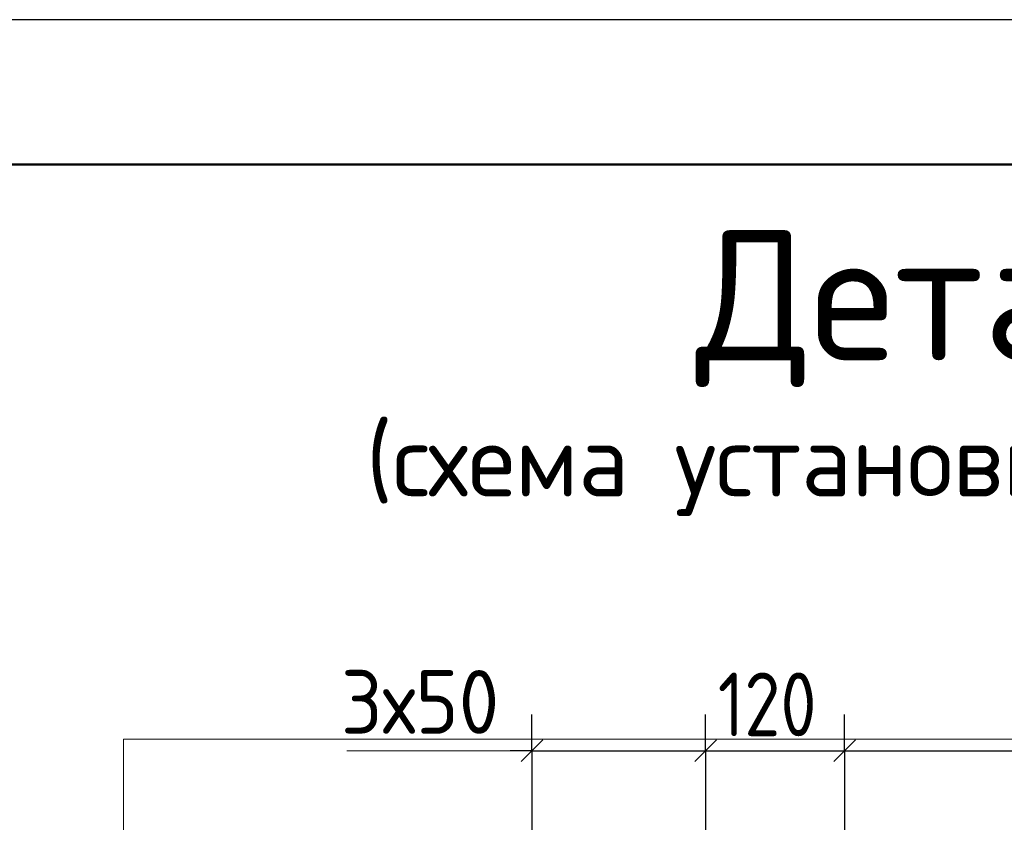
# Model space of a CAD drawing. Header units: millimetres. Extents: x 0 to 50400, y 0 to 35640.
# Tile 37 of 46: x 14588 to 18670, y 32314 to 35640. Entities that reach past the tile are written whole.
import ezdxf

# ---------------------------------------------------------------- set-up
doc = ezdxf.new("R2010")
doc.units = ezdxf.units.MM
for name, color, linetype, lineweight in [('Standard', 7, 'Continuous', 25), ('Размерная линия_ общее', 7, 'Continuous', 13), ('Текст_ общее', 7, 'Continuous', 25)]:
    doc.layers.add(name, color=color, linetype=linetype, lineweight=lineweight)
doc.styles.add('ISOCPEUR', font='txt')

msp = doc.modelspace()

# ---------------------------------------------------------------- linework, layer by layer
at = {"layer": 'Standard', "color": 251, "linetype": 'Continuous', "lineweight": -3, "true_color": 0x656565, "transparency": 33554687}
for p, q in [((16712, 32610.7), (16712, 32760.7)), ((17432, 32610.7), (17432, 32760.7)), ((18008, 32610.7), (18008, 32760.7)), ((16712, 32610.7), (16712, 32460.7)), ((16712, 32610.7), (16712, 31533.7)), ((17432, 32610.7), (17432, 32460.7)), ((17432, 32610.7), (17432, 31533.7)), ((18008, 32610.7), (18008, 32460.7)), ((18008, 32610.7), (18008, 31541.3))]:
    msp.add_line(p, q, dxfattribs=at)
at = {"layer": 'Standard', "color": 7, "linetype": 'Continuous', "lineweight": 25, "transparency": 33554687}
for p, q in [((16667, 32565.7), (16757, 32655.7)), ((17387, 32565.7), (17477, 32655.7)), ((17963, 32565.7), (18053, 32655.7))]:
    msp.add_line(p, q, dxfattribs=at)
at = {"layer": 'Standard', "color": 7, "linetype": 'Continuous', "lineweight": -3, "transparency": 33554687}
for p, q in [((16712, 32610.7), (16622, 32610.7)), ((16712, 32610.7), (17432, 32610.7)), ((17432, 32610.7), (18008, 32610.7)), ((18008, 32610.7), (22232, 32610.7))]:
    msp.add_line(p, q, dxfattribs=at)
at = {"layer": 'Standard', "color": 7, "linetype": 'Continuous', "lineweight": 25, "transparency": 33554687}
msp.add_lwpolyline([(0, 0), (50400, 0), (50400, 35640), (0, 35640), (0, 0)], close=True, dxfattribs=at)
at = {"layer": 'Standard', "color": 7, "linetype": 'Continuous', "lineweight": 50, "transparency": 33554687}
msp.add_lwpolyline([(2400, 35040), (49800, 35040), (49800, 600), (2400, 600), (2400, 35040)], close=True, dxfattribs=at)
at = {"layer": 'Standard', "color": 254, "linetype": 'Continuous', "lineweight": 18, "true_color": 0xc4c4ff, "transparency": 33554687}
msp.add_lwpolyline([(15018.2, 27317.5), (24588.6, 27317.5), (24588.6, 32658.7), (15018.2, 32658.7), (15018.2, 27317.5)], dxfattribs=at)
at = {"layer": 'Размерная линия_ общее', "color": 7, "linetype": 'Continuous', "lineweight": 13, "transparency": 33554687}
msp.add_line((16712, 32610.7), (15944, 32610.7), dxfattribs=at)

# ---------------------------------------------------------------- texts
at = {"layer": 'Standard', "color": 7, "linetype": 'Continuous', "lineweight": 25, "transparency": 33554687, "char_height": 264, "attachment_point": 7, "style": 'ISOCPEUR'}
for s, insert, width in [('\\W0.93;3х50', (15919.9, 32681), 861.713), ('\\W0.83;120', (17482.4, 32670.7), 610.286)]:
    msp.add_mtext(s, dxfattribs=dict(at, insert=insert, width=width))
at = {"layer": 'Текст_ общее', "color": 7, "linetype": 'Continuous', "lineweight": 50, "transparency": 33554687, "attachment_point": 7, "style": 'ISOCPEUR'}
for s, insert, char_height, width in [('\\W0.98;  Деталь 3 плана', (16716.4, 34117.5), 540, 6472.765), ('\\W0.99;(схема установки поперечных каркасов)', (16023.4, 33582.9), 300, 7794.577)]:
    msp.add_mtext(s, dxfattribs=dict(at, insert=insert, char_height=char_height, width=width))

doc.saveas('drawing.dxf')
